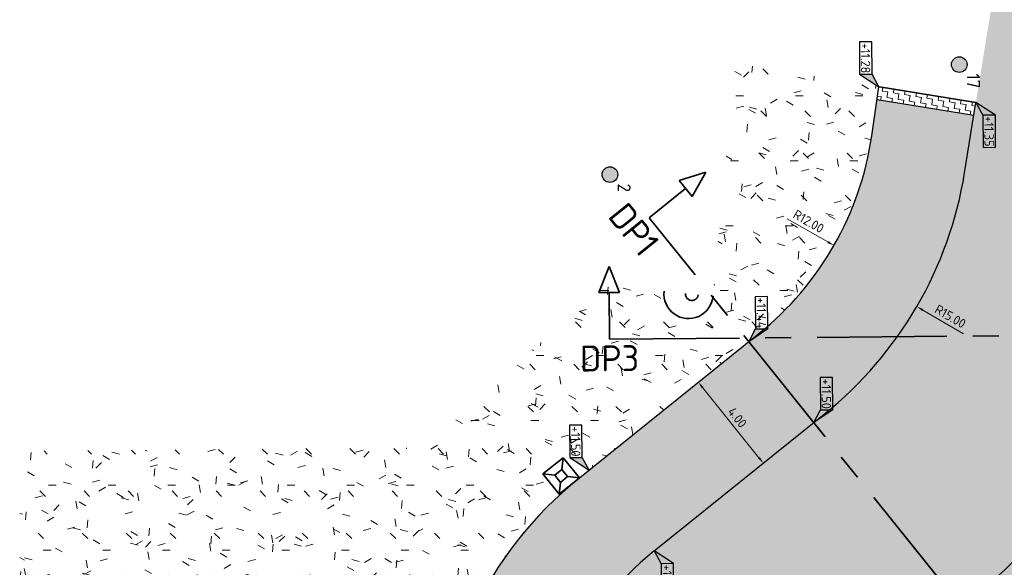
# Model space of a CAD drawing. Header units: metres. Extents: x 233373 to 233535, y 554162 to 554421.
# Tile 12 of 17: x 233383 to 233421, y 554254 to 554275. Entities that reach past the tile are written whole.
import ezdxf
from ezdxf.enums import TextEntityAlignment as Align

# ---------------------------------------------------------------- set-up
doc = ezdxf.new("R2010")
doc.units = ezdxf.units.M
doc.linetypes.add('XX-CENTER', pattern=[8, 5, -1, 1, -1])
doc.layers.get('Defpoints').update_dxf_attribs({"color": 241})
for name, color, linetype, lineweight, true_color in [('N-WE-GR-GRAS-A', 7, 'Continuous', 5, 0x99cc00), ('N-WE-MO-ONDERZOEK_BORING-SD', 30, 'Continuous', 25, 0xff7f00), ('N-WE-VH-VERHARDING_ASFALT FIETSPAD TRAPFREES 1 LAAG-A', 7, 'Continuous', 18, 0xc99292), ('N-WE-VH-VERHARDING_ASFALT_HOOFDRIJBAAN-A', 7, 'Continuous', 5, 0xc7c7c7), ('N-WE-VH-VERHARDING_ASFALT_ROOD-A', 7, 'Continuous', 5, 0xc99292), ('N-WE-VH-VERHARDING_ASFALT_VOEGBAND-G', 7, 'Continuous', 35, 0x000099)]:
    doc.layers.add(name, color=color, linetype=linetype, lineweight=lineweight, true_color=true_color)
for name, color, linetype, lineweight in [('N-WE-GW-WATERGANG_SLOOT_BODEM-G', 92, 'Continuous', 35), ('N-WE-GW-WATERGANG_SLOOT_INSTEEK-G', 92, 'Continuous', 35), ('N-WE-VH-GOOT_TEGEL-GD', 170, 'Continuous', 18), ('N-WE-VH-KANTOPSLUITING_ACHTERKANTBAND-G', 7, 'Continuous', 35), ('N-WE-VH-KANTOPSLUITING_ELEMENT-A', 252, 'Continuous', 18), ('N-WE-VH-KANTOPSLUITING_ELEMENT-G', 7, 'Continuous', 35), ('N-WE-VH-KANTOPSLUITING_VOORKANTBAND-G', 7, 'Continuous', 18), ('N-WE-VH-KANTVERHARDING-G', 7, 'Continuous', 25), ('X-XX-AL-AANPIJLING-M', 7, 'Continuous', 18), ('X-XX-AL-HOOGTELABEL_KANTOPSLUITING-S', 7, 'Continuous', 25), ('X-XX-AL-M', 7, 'Continuous', 18), ('X-XX-AL-VERWIJZING_DOORSNEDE_DWP-G', 7, 'XX-CENTER', 35), ('X-XX-AL-VERWIJZING_DWP-S', 7, 'Continuous', 35)]:
    doc.layers.add(name, color=color, linetype=linetype, lineweight=lineweight)
doc.styles.add('NLCS-ISO', font='NLCS-ISO.ttf')
doc.styles.add('NLCS-ISO-ANNOTATIEF-T18', font='NLCS-ISO.ttf', dxfattribs={"height": 1.8})
doc.styles.add('NLCS-ISO-ANNOTATIEF-T25', font='NLCS-ISO.ttf', dxfattribs={"height": 2.5})
doc.styles.add('Xref_Ontwerp nieuwe situatie$0$NLCS-ISO', font='NLCS-ISO.ttf')
doc.dimstyles.new('NLCS-ANNOTATIEF-T18-PIJL-A', dxfattribs={"dimtxt": 1.8, "dimasz": 1.35, "dimexe": 2, "dimexo": 2, "dimgap": 0.7, "dimtad": 1, "dimlfac": -1, "dimzin": 0, "dimdsep": 46, "dimtxsty": 'NLCS-ISO-ANNOTATIEF-T18', "dimcen": 0, "dimdle": 2, "dimclrd": 256, "dimclre": 256, "dimclrt": 256, "dimazin": 0, "dimtfac": 1, "dimtofl": 0, "dimtmove": 0, "dimatfit": 3, "dimfxl": 1, "dimtfillclr": 256, "dimtolj": 1, "dimtzin": 0, "dimlwd": 13, "dimlwe": 18, "dimarcsym": 0})
doc.dimstyles.new('NLCS-ANNOTATIEF-T25-PIJL_L2_H3', dxfattribs={"dimtxt": 2.5, "dimasz": 2.5, "dimexe": 2, "dimexo": 2, "dimgap": 0.7, "dimtad": 1, "dimzin": 0, "dimdsep": 46, "dimtxsty": 'NLCS-ISO-ANNOTATIEF-T25', "dimcen": 0, "dimdle": 2, "dimclrd": 256, "dimclre": 256, "dimclrt": 256, "dimadec": 3, "dimazin": 0, "dimtfac": 1, "dimtdec": 3, "dimtofl": 0, "dimtmove": 0, "dimatfit": 3, "dimfxl": 2, "dimfxlon": 1, "dimtfillclr": 256, "dimtolj": 1, "dimtzin": 0, "dimlwd": -1, "dimlwe": -1, "dimarcsym": 0})
pattern_1 = [(0, (0, 0), (2.5, 2.5), [0.3, -2]), (45, (1, 0.5), (-0.2828427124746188, 4.666904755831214), [0.3, -2]), (29.99999999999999, (0.2, 0.3), (0.5686533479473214, 3.215063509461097), [0.3, -2]), (15, (0.8, 1.2), (0.9640675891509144, 1.811235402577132), [0.3, -2]), (135, (0.4, 5), (-0.07071067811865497, -1.626345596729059), [0.3, -2]), (150, (3, 1), (0.5392304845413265, -1.466025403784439), [0.3, -2]), (165, (0.6000000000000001, 0.1), (0.358630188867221, -1.752536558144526), [0.3, -2]), (85, (1, 1), (-2.18169349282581, 2.600041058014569), [0.3, -2]), (99.99999999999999, (0, 0), (-2.780294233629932, 1.946782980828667), [0.3, -2])]

# ---------------------------------------------------------------- blocks, each defined once
blk = doc.blocks.new('*D46')
at = {"layer": 'Defpoints', "color": 0, "transparency": 16777216}
for p in [(233413.7292726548, 554262.445151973), (233424.4528221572, 554257.0594778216)]:
    blk.add_point(p, dxfattribs=at)
at = {"layer": 'X-XX-AL-AANPIJLING-M', "lineweight": 13, "transparency": 16777216}
blk.add_line((233422.5940735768, 554257.9929946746), (233424.2115422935, 554257.18065549), dxfattribs=at)
at = {"layer": 'X-XX-AL-AANPIJLING-M', "transparency": 16777216}
blk.add_solid([(233424.2317385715, 554257.2208688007), (233424.1913460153, 554257.1404421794), (233424.4528221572, 554257.0594778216)], dxfattribs=at)
at = {"layer": 'X-XX-AL-AANPIJLING-M', "transparency": 16777216, "insert": (233423.4257859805, 554257.9333752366), "char_height": 0.36, "attachment_point": 5, "rotation": 333.3328845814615, "style": 'NLCS-ISO-ANNOTATIEF-T18'}
blk.add_mtext('\\A1;R12.00', dxfattribs=at)
blk = doc.blocks.new('*D47')
at = {"layer": 'Defpoints', "color": 0, "transparency": 16777216}
for p in [(233405.8041730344, 554259.0122553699), (233412.3155100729, 554245.499206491)]:
    blk.add_point(p, dxfattribs=at)
at = {"layer": 'X-XX-AL-AANPIJLING-M', "lineweight": 13, "transparency": 16777216}
blk.add_line((233413.2184154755, 554243.6253970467), (233412.4327141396, 554245.2559716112), dxfattribs=at)
at = {"layer": 'X-XX-AL-AANPIJLING-M', "transparency": 16777216}
blk.add_solid([(233412.4732532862, 554245.2755056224), (233412.3921749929, 554245.2364376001), (233412.3155100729, 554245.499206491)], dxfattribs=at)
at = {"layer": 'X-XX-AL-AANPIJLING-M', "transparency": 16777216, "insert": (233413.1724452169, 554244.4579754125), "char_height": 0.36, "attachment_point": 5, "rotation": 295.72734833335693, "style": 'NLCS-ISO-ANNOTATIEF-T18'}
blk.add_mtext('\\A1;R15.00', dxfattribs=at)
blk = doc.blocks.new('*D58')
at = {"layer": 'Defpoints', "color": 0, "transparency": 16777216}
for p in [(233405.012978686, 554271.9325156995), (233417.977555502, 554264.3879979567)]:
    blk.add_point(p, dxfattribs=at)
at = {"layer": 'X-XX-AL-AANPIJLING-M', "lineweight": 13, "transparency": 16777216}
blk.add_line((233419.7753101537, 554263.3418248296), (233418.2109178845, 554264.2521966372), dxfattribs=at)
at = {"layer": 'X-XX-AL-AANPIJLING-M', "transparency": 16777216}
blk.add_solid([(233418.2335514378, 554264.2910903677), (233418.1882843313, 554264.2133029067), (233417.9775555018, 554264.3879979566)], dxfattribs=at)
at = {"layer": 'X-XX-AL-AANPIJLING-M', "transparency": 16777216, "insert": (233419.2707449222, 554264.0056877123), "char_height": 0.36, "attachment_point": 5, "rotation": 329.8034536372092, "style": 'NLCS-ISO-ANNOTATIEF-T18'}
blk.add_mtext('\\A1;R15.00', dxfattribs=at)
blk = doc.blocks.new('*D60')
at = {"layer": 'Defpoints', "color": 0, "transparency": 16777216}
for p in [(233409.556605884, 554261.4715046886), (233412.0627285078, 554258.3539175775), (233412.0627285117, 554258.3539175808)]:
    blk.add_point(p, dxfattribs=at)
at = {"layer": 'X-XX-AL-AANPIJLING-M', "lineweight": 13, "transparency": 16777216}
blk.add_line((233409.7257691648, 554261.2610675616), (233411.8935652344, 554258.5643547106), dxfattribs=at)
at = {"layer": 'X-XX-AL-AANPIJLING-M', "transparency": 16777216}
for points in [[(233409.7608420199, 554261.2892614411), (233409.6906963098, 554261.232873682), (233409.5566058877, 554261.4715046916)], [(233411.9286380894, 554258.5925485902), (233411.8584923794, 554258.5361608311), (233412.0627285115, 554258.3539175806)]]:
    blk.add_solid(points, dxfattribs=at)
at = {"layer": 'X-XX-AL-AANPIJLING-M', "transparency": 16777216, "insert": (233411.0590741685, 554260.113200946), "char_height": 0.36, "attachment_point": 5, "rotation": 308.7946219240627, "style": 'NLCS-ISO-ANNOTATIEF-T18'}
blk.add_mtext('\\A1;4.00', dxfattribs=at)
blk = doc.blocks.new('SAL-VERWIJZING_DOORSNEDE_BOVEN-SO')
for p, q in [((-2, 9), (0, 14)), ((0, 14), (2, 9)), ((2, 9), (-2, 9)), ((0, 0), (0, 9))]:
    blk.add_line(p, q)
at = {"lineweight": 50, "style": 'NLCS-ISO'}
blk.add_attdef('...', text='', height=5, dxfattribs=at).set_placement((-0.05252548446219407, -1.187903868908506), align=Align.TOP_CENTER)
blk = doc.blocks.new('SAL-HOOGTELABEL_KANTOPSLUITING_02-SO')
for p, q in [((2.460741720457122, 3.713202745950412), (0, 0)), ((2.460741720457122, 3.713202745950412), (2.460741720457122, 1.312415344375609)), ((8.664244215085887, 3.713202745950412), (2.460741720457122, 3.713202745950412)), ((8.664244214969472, 1.312415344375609), (8.664244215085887, 3.713202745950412)), ((0, 0), (2.460741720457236, 1.312415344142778)), ((2.460741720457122, 1.312415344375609), (8.664244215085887, 1.312415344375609))]:
    blk.add_line(p, q)
blk.add_solid([(2.460741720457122, 3.713202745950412), (0, 0), (2.460741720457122, 1.312415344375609)])
at = {"style": 'Xref_Ontwerp nieuwe situatie$0$NLCS-ISO'}
blk.add_attdef('...', text='', height=1.8, dxfattribs=at).set_placement((5.582316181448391, 2.472649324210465), align=Align.MIDDLE)
blk = doc.blocks.new('SAL-HOOGTELABEL_KANTOPSLUITING_03-SO')
for p, q in [((-8.664244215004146, -1.312415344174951), (-8.664244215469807, -3.71320274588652)), ((-2.460741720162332, -1.312415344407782), (-8.664244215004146, -1.312415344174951)), ((0, -2.328306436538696e-10), (-2.460741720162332, -1.312415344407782)), ((-2.460741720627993, -3.713202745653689), (0, -2.328306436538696e-10)), ((-2.460741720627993, -3.713202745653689), (-2.460741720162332, -1.312415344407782)), ((-8.664244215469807, -3.71320274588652), (-2.460741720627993, -3.713202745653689))]:
    blk.add_line(p, q)
blk.add_solid([(-2.460741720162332, -1.312415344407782), (0, -2.328306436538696e-10), (-2.460741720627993, -3.713202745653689)])
at = {"style": 'Xref_Ontwerp nieuwe situatie$0$NLCS-ISO'}
blk.add_attdef('...', text='', height=1.8, dxfattribs=at).set_placement((-5.542669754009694, -2.552968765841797), align=Align.MIDDLE)
blk = doc.blocks.new('*U11')
at = {"layer": 'N-WE-VH-GOOT_TEGEL-GD', "ltscale": 0.2, "flags": 128}
blk.add_lwpolyline([(0, 0), (-2.759782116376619e-11, -0.1500000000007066)], dxfattribs=at)
blk = doc.blocks.new('*U12')
at = {"layer": 'N-WE-VH-GOOT_TEGEL-GD', "color": 0, "linetype": 'ByBlock', "lineweight": -2, "transparency": 16777216}
for p, rotation in [((233425.8702335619, 554263.5491220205), 270.4902606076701), ((233425.8728005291, 554263.249133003), 270.4902606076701), ((233425.8753674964, 554262.9491439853), 270.4902606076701), ((233425.8779344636, 554262.6491549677), 270.4902606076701), ((233425.8788553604, 554262.3491608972), 269.5471202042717), ((233425.8727809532, 554262.049230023), 268.1324095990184), ((233425.8384310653, 554261.4502751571), 265.3029883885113), ((233425.8593034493, 554261.749540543), 266.7176989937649), ((233425.8101765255, 554261.1516163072), 263.888277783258), ((233425.7745570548, 554260.8537460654), 262.4735671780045), ((233425.7315943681, 554260.5568460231), 261.0588565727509), ((233425.6237485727, 554259.966679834), 258.2294353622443), ((233425.6813146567, 554260.2610971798), 259.6441459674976), ((233425.5589312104, 554259.6737734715), 256.8147247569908), ((233425.4869020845, 554259.3825566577), 255.400014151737), ((233425.3213885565, 554258.8059006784), 252.5705929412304), ((233425.4077051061, 554259.0932069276), 253.9853035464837), ((233425.2280050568, 554258.520813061), 251.1558823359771), ((233425.1276115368, 554258.238117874), 249.7411717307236), ((233424.9060434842, 554257.680592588), 246.9117505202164), ((233425.0202691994, 554257.9579874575), 248.3264611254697), ((233424.7850040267, 554257.4061023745), 245.4970399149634), ((233424.5227831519, 554256.8665033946), 242.6676187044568), ((233424.6572246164, 554257.1346841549), 244.0823293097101), ((233424.381761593, 554256.601723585), 241.2529080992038), ((233424.0803260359, 554256.08301032), 238.4234868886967), ((233424.2342459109, 554256.3405061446), 239.8381974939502), ((233423.9200958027, 554255.8293930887), 237.0087762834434), ((233423.5810987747, 554255.3344104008), 234.179355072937), ((233423.7536528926, 554255.5798090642), 235.59406567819), ((233423.4025386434, 554255.0933467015), 232.7646444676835), ((233423.02783936, 554254.6248093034), 229.9352232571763), ((233423.2180813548, 554254.8567649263), 231.3499338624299), ((233422.6304686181, 554254.1753392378), 227.10580204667), ((233422.8319286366, 554254.3976212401), 228.5205126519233), ((233422.2113952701, 554253.7460323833), 224.2763808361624), ((233422.4235821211, 554253.9580988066), 225.6910914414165), ((233421.9940374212, 554253.5392692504), 222.8616702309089), ((233421.5443418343, 554253.1421537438), 220.0322490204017), ((233421.7716410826, 554253.3379354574), 221.4469596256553), ((233421.075591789, 554252.7677205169), 217.2028278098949), ((233421.3122782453, 554252.9520434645), 218.6175384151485), ((233420.3580898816, 554252.2244933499), 218.3651806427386), ((233420.5948647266, 554252.4087094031), 217.4022263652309), ((233420.8347020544, 554252.5889202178), 216.4392720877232), ((233419.8939942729, 554251.8442547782), 220.2910891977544), ((233420.1244443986, 554252.0363240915), 219.3281349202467), ((233419.6668045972, 554251.6483396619), 221.2540434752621), ((233419.2224623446, 554251.2451944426), 223.1799520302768), ((233419.4429395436, 554251.4486340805), 222.2169977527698), ((233418.7919196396, 554250.8273438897), 225.1058605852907), ((233419.0054352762, 554251.0380782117), 224.1429063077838), ((233418.3756628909, 554250.3952600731), 227.0317691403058), ((233418.5819757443, 554250.6130510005), 226.0688148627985), ((233418.1730393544, 554250.1740326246), 227.9947234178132), ((233417.7790881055, 554249.7215190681), 229.9206319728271), ((233417.9741623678, 554249.9494311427), 228.9576776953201), ((233417.3969909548, 554249.2589265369), 229.9252246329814), ((233417.5878716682, 554249.4903607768), 230.8835862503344), ((233417.2015947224, 554249.0312922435), 228.7906547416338), ((233416.7974736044, 554248.5878522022), 226.5215149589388), ((233417.0017294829, 554248.8075715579), 227.6560848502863), ((233416.3761119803, 554248.1607604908), 224.2523751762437), ((233416.5889071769, 554248.3722203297), 225.3869450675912), ((233415.9381706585, 554247.7506869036), 221.983235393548), ((233416.159171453, 554247.9535556), 223.1178052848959), ((233415.4843364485, 554247.3582745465), 219.714095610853), ((233415.7131962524, 554247.5522339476), 220.8486655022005), ((233415.0153210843, 554246.9841388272), 217.4449558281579), ((233415.251680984, 554247.1688847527), 218.5795257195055), ((233414.5318601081, 554246.6288664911), 215.1758160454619), ((233414.7753494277, 554246.8041092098), 216.3103859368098), ((233414.0347117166, 554246.2930147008), 212.906676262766), ((233414.2849485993, 554246.4584793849), 214.041246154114), ((233413.265036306, 554245.8267941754), 209.5029665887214), ((233413.524655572, 554245.9771101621), 210.6375364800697), ((233413.7812475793, 554246.1325373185), 211.7721063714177), ((233412.4690386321, 554245.4070924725), 206.0992569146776), ((233412.7371243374, 554245.5417294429), 207.2338268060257), ((233413.0024915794, 554245.6816482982), 208.3683966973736), ((233411.6495269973, 554245.0353903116), 202.6955472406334), ((233411.9251333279, 554245.1538732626), 203.8301171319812), ((233412.1983395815, 554245.2777901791), 204.9646870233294), ((233410.5252754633, 554244.6166949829), 198.1572676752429), ((233410.8093926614, 554244.7129990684), 199.2918375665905), ((233411.0915472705, 554244.8149099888), 200.426407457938), ((233411.3716286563, 554244.9223877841), 201.5609773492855), ((233409.0791742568, 554244.2205209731), 192.484418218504), ((233409.3714194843, 554244.2882689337), 193.6189881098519), ((233409.6622659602, 554244.361790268), 194.7535580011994), ((233409.951599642, 554244.4410561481), 195.8881278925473), ((233410.2393070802, 554244.5260354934), 197.0226977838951), ((233403.405324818, 554243.8412157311), 180.4902606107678), ((233403.7053138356, 554243.8437826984), 180.4902606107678), ((233404.0053028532, 554243.8463496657), 180.4902606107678), ((233404.3052918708, 554243.8489166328), 180.4902606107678), ((233404.6052808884, 554243.8514836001), 180.4902606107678), ((233404.9052699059, 554243.8540505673), 180.4902606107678), ((233405.2052589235, 554243.8566175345), 180.4902606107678), ((233405.5052479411, 554243.8591845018), 180.4902606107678), ((233405.8052369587, 554243.861751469), 180.4902606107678), ((233406.1052140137, 554243.86528865), 181.1387193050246), ((233406.4050761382, 554243.8742198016), 182.2732891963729), ((233406.7047026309, 554243.889086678), 183.407859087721), ((233407.0039760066, 554243.9098834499), 184.5424289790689), ((233407.3027789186, 554243.9366019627), 185.6769988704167), ((233407.6009942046, 554243.9692317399), 186.8115687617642), ((233407.8985049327, 554244.0077599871), 187.9461386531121), ((233408.1951944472, 554244.0521715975), 189.0807085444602), ((233408.4909464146, 554244.1024491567), 190.215278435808), ((233408.7856448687, 554244.1585729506), 191.3498483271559)]:
    blk.add_blockref('*U11', p, dxfattribs=dict(at, rotation=rotation))
blk = doc.blocks.new('*D31')
at = {"layer": 'Defpoints', "color": 0, "transparency": 16777216}
for p in [(233404.3699852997, 554272.698678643), (233414.7862429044, 554266.7403586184)]:
    blk.add_point(p, dxfattribs=at)
at = {"layer": 'X-XX-AL-AANPIJLING-M', "lineweight": 13, "transparency": 16777216}
blk.add_line((233412.9807582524, 554267.7731340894), (233414.5518771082, 554266.8744208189), dxfattribs=at)
at = {"layer": 'X-XX-AL-AANPIJLING-M', "transparency": 16777216}
blk.add_solid([(233414.5742208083, 554266.913481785), (233414.5295334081, 554266.8353598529), (233414.7862429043, 554266.7403586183)], dxfattribs=at)
at = {"layer": 'X-XX-AL-AANPIJLING-M', "transparency": 16777216, "insert": (233413.8080233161, 554267.6685754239), "char_height": 0.36, "attachment_point": 5, "rotation": 330.2295289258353, "style": 'NLCS-ISO-ANNOTATIEF-T18'}
blk.add_mtext('\\A1;R12.00', dxfattribs=at)
blk = doc.blocks.new('SMO-BODEM_BORING-SO')
h = blk.add_hatch(color=256)
edge = h.paths.add_edge_path()
edge.add_arc((0, 0), 1.501469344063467, 0, 360)
at = {"color": 0, "linetype": 'Continuous'}
blk.add_circle((0, 0), 1.501469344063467, dxfattribs=at)
at = {"style": 'NLCS-ISO'}
blk.add_attdef('NR', (1.724038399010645, 1.494310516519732), '', height=2.5, dxfattribs=at)
blk = doc.blocks.new('N-SVH-KOLKOMRANDING 1000x1000x150 mm')
at = {"layer": 'N-WE-VH-KANTOPSLUITING_ELEMENT-G', "ltscale": 0.2}
for p, q in [((-0.1750000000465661, 0.1750000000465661), (-0.5, 0.5)), ((0.1750000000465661, 0.1750000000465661), (0.5, 0.5)), ((-0.1750000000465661, -0.1750000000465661), (-0.5, -0.5)), ((0.1750000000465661, -0.1750000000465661), (0.5, -0.5))]:
    blk.add_line(p, q, dxfattribs=at)
at = {"layer": 'N-WE-VH-KANTOPSLUITING_ELEMENT-G', "ltscale": 0.2, "flags": 128}
for points in [[(-0.5, 0.5), (0.5, 0.5), (0.5, -0.5), (-0.5, -0.5)], [(-0.1750000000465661, 0.1750000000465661), (0.1750000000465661, 0.1750000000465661), (0.1750000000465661, -0.1750000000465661), (-0.1750000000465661, -0.1750000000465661)]]:
    blk.add_lwpolyline(points, close=True, dxfattribs=at)
blk = doc.blocks.new('SAL-HOOGTELABEL_KANTOPSLUITING_01-SO')
for p, q in [((-8.664244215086, 3.713202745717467), (-8.664244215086, 1.312415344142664)), ((-2.460741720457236, 3.713202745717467), (-8.664244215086, 3.713202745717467)), ((-2.460741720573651, 1.312415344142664), (-2.460741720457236, 3.713202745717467)), ((-2.460741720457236, 3.713202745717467), (0, 0)), ((-8.664244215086, 1.312415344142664), (-2.460741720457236, 1.312415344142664)), ((0, 0), (-2.460741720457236, 1.312415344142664))]:
    blk.add_line(p, q)
blk.add_solid([(-2.460741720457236, 3.713202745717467), (-2.460741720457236, 1.312415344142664), (0, 0)])
at = {"style": 'Xref_Ontwerp nieuwe situatie$0$NLCS-ISO'}
blk.add_attdef('...', text='', height=1.8, dxfattribs=at).set_placement((-5.542669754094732, 2.472649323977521), align=Align.MIDDLE)
blk = doc.blocks.new('*D35')
at = {"layer": 'Defpoints', "color": 0, "transparency": 16777216}
for p in [(233405.8041730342, 554259.0122553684), (233414.3268679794, 554246.6686873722)]:
    blk.add_point(p, dxfattribs=at)
at = {"layer": 'X-XX-AL-M', "transparency": 16777216}
blk.add_line((233416.7305434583, 554243.1874021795), (233414.6109578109, 554246.2572351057), dxfattribs=at)
blk.add_solid([(233414.6795331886, 554246.304583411), (233414.5423824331, 554246.2098868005), (233414.3268679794, 554246.6686873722)], dxfattribs=at)
at = {"layer": 'X-XX-AL-M', "transparency": 16777216, "insert": (233416.3753424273, 554244.3882486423), "char_height": 0.5, "attachment_point": 5, "rotation": 304.6233854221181, "style": 'NLCS-ISO-ANNOTATIEF-T25'}
blk.add_mtext('\\A1;R=15.00', dxfattribs=at)
blk = doc.blocks.new('*D37')
at = {"layer": 'Defpoints', "color": 0, "transparency": 16777216}
for p in [(233413.7292726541, 554262.4451519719), (233423.9648478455, 554256.1815267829)]:
    blk.add_point(p, dxfattribs=at)
at = {"layer": 'X-XX-AL-M', "transparency": 16777216}
blk.add_line((233426.8478681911, 554254.4172723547), (233424.3913301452, 554255.9205424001), dxfattribs=at)
blk.add_solid([(233424.4348275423, 554255.9916227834), (233424.347832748, 554255.8494620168), (233423.9648478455, 554256.1815267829)], dxfattribs=at)
at = {"layer": 'X-XX-AL-M', "transparency": 16777216, "insert": (233426.0364081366, 554255.3710713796), "char_height": 0.5, "attachment_point": 5, "rotation": 328.5355946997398, "style": 'NLCS-ISO-ANNOTATIEF-T25'}
blk.add_mtext('\\A1;R=12.00', dxfattribs=at)

msp = doc.modelspace()

# ---------------------------------------------------------------- hatches: boundary and pattern name
at = {"layer": 'N-WE-GR-GRAS-A'}
h = msp.add_hatch(dxfattribs=at)
h.set_pattern_fill('AGR-GRAS_01', color=256, scale=0.1, pattern_type=2)
h.set_pattern_definition(pattern_1)
edge = h.paths.add_edge_path()
edge.add_line((233424.9388623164, 554262.5410664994), (233424.9303061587, 554263.5410298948))
edge.add_line((233424.9303061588, 554263.5410298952), (233425.7202772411, 554263.5477892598))
edge.add_line((233425.7202772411, 554263.5477892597), (233425.6874814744, 554267.3806505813))
edge.add_line((233425.6874814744, 554267.3806505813), (233425.6849146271, 554267.6806395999))
edge.add_line((233425.684914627, 554267.6806395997), (233425.6360654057, 554273.3896780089))
edge.add_arc((233525.6324049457, 554274.2452937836), 99.99999999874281, 174.7795743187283, 180.4902377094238, ccw=False)
edge.add_line((233426.0472024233, 554283.3440540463), (233426.9258540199, 554292.9608254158))
edge.add_arc((233327.3406514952, 554302.0595856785), 100.0000000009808, 354.7795743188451, 360.3595577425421)
edge.add_line((233427.3386824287, 554302.6871282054), (233427.2984975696, 554309.0905297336))
edge.add_line((233427.2984975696, 554309.0905297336), (233422.6111318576, 554309.0611139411))
edge.add_line((233422.6111318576, 554309.0611139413), (233422.6165077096, 554297.3821639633))
edge.add_line((233422.6165077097, 554297.3821639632), (233422.3248455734, 554287.0322430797))
edge.add_line((233422.3248455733, 554287.0322430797), (233421.142538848, 554277.7108655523))
edge.add_line((233421.1425388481, 554277.7108655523), (233420.2591423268, 554272.2491907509))
edge.add_line((233420.2591423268, 554272.2491907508), (233419.8205365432, 554269.537472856))
edge.add_arc((233405.0129786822, 554271.9325156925), 14.99999999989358, 308.794621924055, 350.81228535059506, ccw=False)
edge.add_line((233414.4109385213, 554260.2415640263), (233411.3622034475, 554257.7907892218))
edge.add_line((233411.3622034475, 554257.7907892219), (233407.8549179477, 554254.9714012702))
edge.add_arc((233415.373285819, 554245.6186399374), 11.99999999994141, 128.7946219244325, 180.4902377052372)
edge.add_line((233403.3737250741, 554245.5159660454), (233403.380013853, 554244.7809929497))
edge.add_line((233403.380013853, 554244.7809929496), (233403.605005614, 554244.7829180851))
edge.add_line((233403.605005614, 554244.7829180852), (233405.9257560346, 554244.802775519))
edge.add_arc((233405.8041730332, 554259.0122553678), 14.21000000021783, 270.4902377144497, 320.9644589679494)
edge.add_arc((233431.4371025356, 554238.2287781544), 18.78999999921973, 126.17553146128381, 140.9644589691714, ccw=False)
edge.add_arc((233413.7292726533, 554262.4451519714), 11.21000000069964, 306.1755314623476, 360.4902377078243)
h = msp.add_hatch(dxfattribs=at)
h.set_pattern_fill('AGR-GRAS_01', color=256, scale=0.1, pattern_type=2)
h.set_pattern_definition(pattern_1)
edge = h.paths.add_edge_path()
edge.add_line((233424.9388623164, 554262.5410664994), (233424.9303061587, 554263.5410298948))
edge.add_line((233424.9303061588, 554263.5410298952), (233425.7202772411, 554263.5477892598))
edge.add_line((233425.7202772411, 554263.5477892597), (233425.6874814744, 554267.3806505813))
edge.add_line((233425.6874814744, 554267.3806505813), (233425.6849146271, 554267.6806395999))
edge.add_line((233425.684914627, 554267.6806395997), (233425.6360654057, 554273.3896780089))
edge.add_arc((233525.6324049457, 554274.2452937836), 99.99999999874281, 174.7795743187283, 180.4902377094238, ccw=False)
edge.add_line((233426.0472024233, 554283.3440540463), (233426.9258540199, 554292.9608254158))
edge.add_arc((233327.3406514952, 554302.0595856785), 100.0000000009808, 354.7795743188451, 360.3595577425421)
edge.add_line((233427.3386824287, 554302.6871282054), (233427.2984975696, 554309.0905297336))
edge.add_line((233427.2984975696, 554309.0905297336), (233422.6111318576, 554309.0611139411))
edge.add_line((233422.6111318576, 554309.0611139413), (233422.6165077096, 554297.3821639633))
edge.add_line((233422.6165077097, 554297.3821639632), (233422.3248455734, 554287.0322430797))
edge.add_line((233422.3248455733, 554287.0322430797), (233421.142538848, 554277.7108655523))
edge.add_line((233421.1425388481, 554277.7108655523), (233420.2591423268, 554272.2491907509))
edge.add_line((233420.2591423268, 554272.2491907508), (233419.8205365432, 554269.537472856))
edge.add_arc((233405.0129786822, 554271.9325156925), 14.99999999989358, 308.794621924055, 350.81228535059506, ccw=False)
edge.add_line((233414.4109385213, 554260.2415640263), (233411.3622034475, 554257.7907892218))
edge.add_line((233411.3622034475, 554257.7907892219), (233407.8549179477, 554254.9714012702))
edge.add_arc((233415.373285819, 554245.6186399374), 11.99999999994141, 128.7946219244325, 180.4902377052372)
edge.add_line((233403.3737250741, 554245.5159660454), (233403.380013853, 554244.7809929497))
edge.add_line((233403.380013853, 554244.7809929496), (233403.605005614, 554244.7829180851))
edge.add_line((233403.605005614, 554244.7829180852), (233405.9257560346, 554244.802775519))
edge.add_arc((233405.8041730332, 554259.0122553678), 14.21000000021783, 270.4902377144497, 320.9644589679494)
edge.add_arc((233431.4371025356, 554238.2287781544), 18.78999999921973, 126.17553146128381, 140.9644589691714, ccw=False)
edge.add_arc((233413.7292726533, 554262.4451519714), 11.21000000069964, 306.1755314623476, 360.4902377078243)
h = msp.add_hatch(dxfattribs=at)
h.set_pattern_fill('AGR-GRAS_01', color=256, scale=0.1, pattern_type=2)
h.set_pattern_definition(pattern_1)
edge = h.paths.add_edge_path()
edge.add_line((233404.2127284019, 554257.13292694), (233403.5652901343, 554257.9383325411))
edge.add_line((233403.5652901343, 554257.9383325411), (233404.344686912, 554258.564863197))
edge.add_line((233404.344686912, 554258.564863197), (233404.971217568, 554257.7854664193))
edge.add_line((233404.971217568, 554257.7854664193), (233411.8883531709, 554263.3459173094))
edge.add_arc((233404.3699852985, 554272.698678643), 12.0000000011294, 308.7946219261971, 351.6644359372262)
edge.add_line((233416.243217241, 554270.9590340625), (233416.5208409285, 554272.8538408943))
edge.add_line((233416.5208409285, 554272.8538408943), (233410.9624299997, 554273.7528839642))
edge.add_line((233410.9624299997, 554273.7528839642), (233410.2420877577, 554266.051067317))
edge.add_line((233410.2420877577, 554266.051067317), (233410.1235363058, 554264.7835287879))
edge.add_arc((233409.1791939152, 554264.8718520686), 0.9484637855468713, 173.6722734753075, 354.6567344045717, ccw=False)
edge.add_line((233408.236508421, 554264.9763872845), (233405.4431532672, 554265.3719489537))
edge.add_line((233405.4431532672, 554265.3719489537), (233405.3166100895, 554264.4783334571))
edge.add_line((233405.3166100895, 554264.4783334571), (233402.2161420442, 554261.98597227))
edge.add_arc((233415.373285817, 554245.6186399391), 20.99999999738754, 128.7946219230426, 140.5738878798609)
edge.add_line((233399.1519572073, 554258.9553748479), (233383.3948392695, 554258.8193819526))
edge.add_line((233383.3948392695, 554258.8193819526), (233383.3948392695, 554243.8199614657))
edge.add_line((233383.3948392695, 554243.8199614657), (233392.8838866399, 554243.9012937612))
edge.add_line((233392.8838866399, 554243.9012937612), (233399.3869186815, 554243.9569087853))
edge.add_line((233399.3869186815, 554243.9569087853), (233399.3738705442, 554245.481852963))
edge.add_line((233399.3738705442, 554245.481852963), (233398.3734088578, 554245.4822964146))
edge.add_line((233398.3734088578, 554245.4822964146), (233398.3653509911, 554246.4732602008))
edge.add_line((233398.3653509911, 554246.4732602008), (233399.3741802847, 554246.4818922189))
edge.add_arc((233414.3691774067, 554246.0945147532), 14.99999999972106, 132.617175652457, 178.5201625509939, ccw=False)
at = {"layer": 'N-WE-VH-KANTOPSLUITING_ELEMENT-A'}
h = msp.add_hatch(color=256, dxfattribs=at)
h.dxf.hatch_style = 1
edge = h.paths.add_edge_path()
edge.add_line((233425.7242435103, 554262.0977701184), (233425.4326946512, 554262.0952754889))
edge.add_line((233425.4326946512, 554262.0952754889), (233425.4288443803, 554262.5452590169))
edge.add_line((233425.4288443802, 554262.5452590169), (233425.7288333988, 554262.5478258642))
edge.add_line((233425.7288333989, 554262.5478258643), (233425.7202772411, 554263.5477892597))
edge.add_line((233425.7202772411, 554263.5477892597), (233424.9303061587, 554263.5410298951))
edge.add_line((233424.9303061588, 554263.5410298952), (233424.9388623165, 554262.5410664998))
edge.add_arc((233413.729272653, 554262.4451519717), 11.21000000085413, -53.82446853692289, 0.4902377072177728, ccw=False)
edge.add_arc((233431.4371025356, 554238.2287781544), 18.78999999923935, 126.1755314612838, 140.9644589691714)
edge.add_arc((233405.8041730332, 554259.0122553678), 14.21000000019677, 270.49023770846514, 320.9644589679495, ccw=False)
edge.add_line((233405.9257560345, 554244.8027755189), (233403.8799955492, 554244.7852710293))
edge.add_line((233403.8799955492, 554244.7852710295), (233403.380013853, 554244.7809929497))
edge.add_line((233403.380013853, 554244.7809929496), (233403.3867732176, 554243.9910218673))
edge.add_line((233403.3867732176, 554243.9910218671), (233404.386736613, 554243.999578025))
edge.add_line((233404.386736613, 554243.9995780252), (233405.4825372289, 554244.0083720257))
edge.add_line((233405.4825372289, 554244.0083720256), (233405.4795822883, 554244.3083574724))
edge.add_line((233405.4795822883, 554244.3083574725), (233405.9295604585, 554244.3127898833))
edge.add_line((233405.9295604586, 554244.3127898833), (233405.9302991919, 554244.2377937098))
edge.add_line((233405.9302991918, 554244.2377937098), (233405.9325153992, 554244.0128044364))
edge.add_arc((233405.8041730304, 554259.0122553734), 15.00000000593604, 270.4902377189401, 320.9644589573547)
edge.add_arc((233431.4371025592, 554238.2287781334), 18.00000003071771, 134.5982612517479, 140.964458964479, ccw=False)
edge.add_line((233418.7987365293, 554251.0456305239), (233418.5880970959, 554251.2592447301))
edge.add_line((233418.5880970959, 554251.2592447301), (233418.9085184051, 554251.5752038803))
edge.add_line((233418.908518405, 554251.5752038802), (233419.1231079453, 554251.3575837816))
edge.add_arc((233431.4371025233, 554238.2287781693), 17.99999997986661, 126.1755314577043, 133.1657175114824, ccw=False)
edge.add_arc((233413.7292726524, 554262.4451519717), 12.0000000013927, 306.1755314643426, 358.34114208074)
at = {"layer": 'N-WE-VH-VERHARDING_ASFALT FIETSPAD TRAPFREES 1 LAAG-A'}
h = msp.add_hatch(dxfattribs=at)
h.set_pattern_fill('AVH-ASFALT_FREESVAK', color=256, scale=0.7, angle=89.99997710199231, style=0, pattern_type=2)
h.set_pattern_definition([(260.8122853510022, (46683.87465182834, 110854.5244288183), (0.1810158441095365, -0.2508712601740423), [0.21875, -0.21875]), (350.8122853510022, (46683.83972412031, 110854.3084852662), (0.2508712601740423, 0.1810158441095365), [0.21875, -0.21875])])
h.paths.add_polyline_path([(233420.1793075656, 554271.7556054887), (233416.4556892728, 554272.357880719), (233416.535524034, 554272.8514659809), (233420.2591423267, 554272.2491907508)])
at = {"layer": 'N-WE-VH-VERHARDING_ASFALT_HOOFDRIJBAAN-A'}
h = msp.add_hatch(color=256, dxfattribs=at)
h.dxf.hatch_style = 1
edge = h.paths.add_edge_path(flags=16)
edge.add_arc((233431.4371208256, 554238.2245143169), 12.75000000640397, 89.9999770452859, 90.49020252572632, ccw=False)
edge.add_arc((233431.4371208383, 554238.2245143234), 12.7499999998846, -12.71785530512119, 89.99997710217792, ccw=False)
edge.add_arc((233431.4371208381, 554238.2245143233), 12.75000000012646, 270.490315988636, 347.2821446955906, ccw=False)
edge.add_arc((233431.4371208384, 554238.2245143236), 12.75000000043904, 180.4870419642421, 270.4903159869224, ccw=False)
edge.add_arc((233431.4371208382, 554238.2245143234), 12.75000000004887, 90.49020258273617, 180.487041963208, ccw=False)
edge = h.paths.add_edge_path()
edge.add_arc((233431.7494380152, 554201.72585054), 1.499999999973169, 180.4902377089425, 360.4902377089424)
edge.add_line((233433.2493831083, 554201.7386847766), (233433.1039284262, 554218.7380624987))
edge.add_arc((233432.6039467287, 554218.73378442), 0.4999999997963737, 0.4902377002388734, 90.49023774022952)
edge.add_line((233432.5996686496, 554219.2337661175), (233430.5997418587, 554219.2166538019))
edge.add_arc((233430.6040199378, 554218.716672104), 0.5000000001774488, 90.49023773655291, 180.490237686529)
edge.add_line((233430.10403824, 554218.7123940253), (233430.2494929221, 554201.7130163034))
edge = h.paths.add_edge_path()
edge.add_arc((233430.2703242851, 554257.7152444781), 0.4999999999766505, 180.4902026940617, 270.4902377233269)
edge.add_line((233430.2746023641, 554257.2152627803), (233432.2745346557, 554257.232375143))
edge.add_arc((233432.2702565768, 554257.7323568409), 0.5000000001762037, 270.4902377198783, 360.4902376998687)
edge.add_line((233432.7702382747, 554257.7366349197), (233432.6932328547, 554266.7363054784))
edge.add_arc((233431.1932877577, 554266.7234717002), 1.5000000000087, 0.4902201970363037, 180.4902201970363)
edge.add_line((233429.6933426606, 554266.710637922), (233429.7703425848, 554257.7109667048))
edge = h.paths.add_edge_path()
edge.add_arc((233452.7221481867, 554263.4425160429), 15.14999999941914, 200.253207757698, 229.8342624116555)
edge.add_arc((233431.4371208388, 554238.2245143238), 17.84999999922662, 17.282144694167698, 49.834262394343, ccw=False)
edge.add_arc((233460.0827235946, 554247.1368340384), 12.14999999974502, 197.2821447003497, 257.1777921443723)
edge.add_line((233457.3863172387, 554235.2898136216), (233457.3863127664, 554235.2897939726))
edge.add_line((233457.3863127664, 554235.2897939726), (233460.02007095, 554234.6953884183))
edge.add_line((233460.02007095, 554234.6953884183), (233458.7652147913, 554229.1352323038))
edge.add_line((233458.7652147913, 554229.1352323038), (233457.7897488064, 554229.355382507))
edge.add_arc((233454.4544732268, 554214.5770728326), 15.1500000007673, 77.28214469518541, 127.9595998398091)
edge.add_line((233445.1356221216, 554226.5220095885), (233445.1252063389, 554226.5353605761))
edge.add_arc((233431.4371282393, 554238.2245079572), 17.99999023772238, 319.2274101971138, 319.5038140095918, ccw=False)
edge.add_arc((233454.4544732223, 554214.5770728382), 15.14999999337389, 128.2815158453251, 134.2264135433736)
edge.add_arc((233431.4371208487, 554238.2245143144), 17.84999998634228, 306.1756133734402, 314.2264135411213, ccw=False)
edge.add_arc((233449.1449853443, 554214.0081658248), 12.14999999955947, 126.1756133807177, 180.4902377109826)
edge.add_line((233436.9954300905, 554213.9042085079), (233437.0039862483, 554212.9042451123))
edge.add_line((233437.0039862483, 554212.9042451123), (233437.1539807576, 554212.9055285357))
edge.add_line((233437.1539807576, 554212.9055285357), (233437.2253777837, 554204.5613143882))
edge.add_arc((233337.2290382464, 554203.7056986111), 99.99999999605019, -5.22035542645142, 0.4902377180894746, ccw=False)
edge.add_line((233436.8142519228, 554194.6070604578), (233435.8942052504, 554184.5370870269))
edge.add_arc((233535.4794189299, 554175.4384488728), 99.99999999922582, 174.779644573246, 180.7881553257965)
edge.add_line((233435.4888800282, 554174.0629017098), (233435.5180198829, 554171.9446829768))
edge.add_line((233435.5180198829, 554171.9446829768), (233435.5643706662, 554170.1920369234))
edge.add_line((233435.5643706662, 554170.1920369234), (233428.465328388, 554170.0042944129))
edge.add_arc((233328.4687045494, 554169.1825736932), 100.0000000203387, 0.4708165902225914, 6.20083084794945)
edge.add_line((233427.8836443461, 554179.9839508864), (233426.307418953, 554194.4913928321))
edge.add_arc((233525.7223587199, 554205.2927700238), 99.9999999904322, 180.4902377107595, 186.2008308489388, ccw=False)
edge.add_line((233425.7260191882, 554204.4371542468), (233425.6637183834, 554211.7182874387))
edge.add_line((233425.6637183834, 554211.7182874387), (233425.8137128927, 554211.7195708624))
edge.add_line((233425.8137128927, 554211.7195708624), (233425.8051567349, 554212.7195342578))
edge.add_arc((233410.6557112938, 554212.5899084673), 15.15000000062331, 0.490237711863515, 44.59997310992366)
edge.add_line((233421.4429108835, 554223.227522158), (233416.2833425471, 554228.5104521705))
edge.add_arc((233407.5904660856, 554220.0218481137), 12.15000000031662, 44.31883662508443, 90.49069668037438)
edge.add_line((233407.4864114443, 554232.1714025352), (233403.4883492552, 554232.1371932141))
edge.add_line((233403.4883492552, 554232.1371932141), (233403.4896326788, 554231.9871987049))
edge.add_line((233403.4896326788, 554231.9871987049), (233399.4896022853, 554231.9530841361))
edge.add_line((233399.4896022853, 554231.9530841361), (233392.9898122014, 554231.8974688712))
edge.add_line((233392.9898122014, 554231.8974688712), (233392.4899308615, 554231.8931857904))
edge.add_line((233392.4899308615, 554231.8931857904), (233392.451381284, 554236.3929149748))
edge.add_line((233392.451381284, 554236.3929149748), (233411.9506515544, 554236.559759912))
edge.add_arc((233411.9463734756, 554237.0597416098), 0.5000000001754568, 270.4902377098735, 360.4902377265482)
edge.add_line((233412.4463551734, 554237.0640196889), (233412.4292428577, 554239.0639464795))
edge.add_arc((233411.9292611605, 554239.0596684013), 0.499999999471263, 0.490237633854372, 90.49023775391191)
edge.add_line((233411.9249830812, 554239.5596500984), (233392.425680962, 554239.3928048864))
edge.add_line((233392.425680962, 554239.3928048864), (233392.3871296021, 554243.892742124))
edge.add_line((233392.3871296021, 554243.892742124), (233392.8871749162, 554243.8970299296))
edge.add_line((233392.8871749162, 554243.8970299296), (233399.3869369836, 554243.9526449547))
edge.add_line((233399.3869369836, 554243.9526449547), (233403.3867915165, 554243.9867580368))
edge.add_line((233403.3867915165, 554243.9867580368), (233403.3880749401, 554243.8367635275))
edge.add_line((233403.3880749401, 554243.8367635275), (233405.9338171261, 554243.8585460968))
edge.add_arc((233405.804191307, 554259.0079915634), 15.15000003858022, 270.4902377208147, 320.8063904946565)
edge.add_line((233417.5456682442, 554249.4340571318), (233417.5457508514, 554249.4339897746))
edge.add_arc((233431.4371208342, 554238.2245143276), 17.84999999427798, 126.1755314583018, 141.0986188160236, ccw=False)
edge.add_arc((233413.7292909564, 554262.4408881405), 12.14999999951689, 306.1755314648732, 360.4902377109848)
edge.add_line((233425.8788462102, 554262.5448454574), (233425.8702900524, 554263.544808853))
edge.add_line((233425.8702900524, 554263.544808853), (233425.7202955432, 554263.5435254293))
edge.add_line((233425.7202955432, 554263.5435254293), (233425.6360837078, 554273.3854141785))
edge.add_arc((233525.6324232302, 554274.2410299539), 99.99999998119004, 174.7795743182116, 180.4902377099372, ccw=False)
edge.add_line((233426.0472207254, 554283.339790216), (233426.925872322, 554292.9565615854))
edge.add_arc((233327.3406697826, 554302.0553218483), 100.0000000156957, 354.7795743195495, 360.3595577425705)
edge.add_line((233427.3387007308, 554302.6828643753), (233427.304791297, 554308.086285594))
edge.add_line((233427.304791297, 554308.086285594), (233434.3921024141, 554308.1307623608))
edge.add_arc((233534.3899319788, 554308.7895743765), 99.99999975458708, 180.3774742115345, 186.2008308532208)
edge.add_line((233434.9749924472, 554297.9881972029), (233436.6157675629, 554282.8866451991))
edge.add_arc((233442.5806639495, 554283.5347278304), 6.000000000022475, 186.200830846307, 257.411370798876)
edge.add_line((233441.2729665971, 554277.6789676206), (233455.71954324, 554274.4527853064))
edge.add_line((233455.71954324, 554274.4527853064), (233454.7900648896, 554270.4486320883))
edge.add_line((233454.7900648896, 554270.4486320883), (233450.2107839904, 554271.4712684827))
edge.add_line((233450.2107839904, 554271.4712684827), (233450.0800142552, 554270.8856924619))
edge.add_arc((233448.0312884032, 554261.7116681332), 9.400000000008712, 77.41137079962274, 200.2532077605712)
edge.add_line((233439.2124720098, 554258.4576740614), (233438.5088430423, 554258.198046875))
at = {"layer": 'N-WE-VH-VERHARDING_ASFALT_ROOD-A'}
h = msp.add_hatch(color=256, dxfattribs=at)
h.dxf.hatch_style = 1
edge = h.paths.add_edge_path()
edge.add_arc((233405.0129786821, 554271.9325156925), 14.99999999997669, 308.7946219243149, 350.8122853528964)
edge.add_line((233419.8205365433, 554269.5374728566), (233420.1793075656, 554271.7556054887))
edge.add_line((233420.1793075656, 554271.7556054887), (233416.4556892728, 554272.3578807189))
edge.add_line((233416.4556892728, 554272.357880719), (233416.243217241, 554270.9590340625))
edge.add_arc((233404.3699852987, 554272.698678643), 12.00000000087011, 308.79462192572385, 351.6644359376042, ccw=False)
edge.add_line((233411.8883531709, 554263.3459173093), (233404.9712175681, 554257.7854664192))
edge.add_arc((233414.369177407, 554246.094514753), 14.99999999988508, 128.7946219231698, 180.4902377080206)
edge.add_line((233399.3697264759, 554245.9661723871), (233399.3824267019, 554244.4818895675))
edge.add_line((233399.3824267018, 554244.4818895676), (233399.3869144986, 554243.9569087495))
edge.add_line((233399.3869144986, 554243.9569087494), (233403.3867732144, 554243.9910218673))
edge.add_line((233403.3867732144, 554243.9910218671), (233403.3822812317, 554244.5160026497))
edge.add_line((233403.3822812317, 554244.5160026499), (233403.3737250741, 554245.5159660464))
edge.add_arc((233415.3732858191, 554245.6186399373), 12.00000000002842, 128.7946219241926, 180.4902376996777, ccw=False)
edge.add_line((233407.8549179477, 554254.9714012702), (233414.4109385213, 554260.2415640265))

# ---------------------------------------------------------------- linework, layer by layer
at = {"layer": 'N-WE-GW-WATERGANG_SLOOT_BODEM-G', "flags": 128}
msp.add_lwpolyline([(233409.0641273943, 554264.8918027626, 1.000000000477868), (233409.55247891, 554264.8418921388)], format="xyb", dxfattribs=at)
at = {"layer": 'N-WE-GW-WATERGANG_SLOOT_INSTEEK-G', "flags": 128}
msp.add_lwpolyline([(233408.236508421, 554264.9763872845, 1.008628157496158), (233410.1235363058, 554264.7835287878)], format="xyb", dxfattribs=at)
at = {"layer": 'N-WE-VH-GOOT_TEGEL-GD', "flags": 128}
msp.add_lwpolyline([(233403.388056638, 554243.8410273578), (233403.9130374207, 554243.8455193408), (233405.9337988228, 554243.8628099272, 0.2238665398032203), (233417.5720179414, 554249.4707499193, -0.0646185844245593), (233420.9009437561, 554252.6375205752, 0.2415315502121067), (233425.878827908, 554262.5491092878), (233425.8702717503, 554263.5490726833)], format="xyb", dxfattribs=at)
at = {"layer": 'N-WE-VH-KANTOPSLUITING_ACHTERKANTBAND-G', "flags": 128}
msp.add_lwpolyline([(233403.380013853, 554244.7809929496), (233405.9257560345, 554244.8027755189, 0.2238665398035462), (233416.8418678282, 554250.0627641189, -0.06461858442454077), (233420.3460984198, 554253.3963002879, 0.2415315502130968), (233424.9388623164, 554262.5410664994), (233424.9303061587, 554263.5410298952)], format="xyb", dxfattribs=at)
at = {"layer": 'N-WE-VH-KANTOPSLUITING_ELEMENT-G'}
msp.add_lwpolyline([(233420.7002550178, 554252.9119728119, 0.2314704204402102), (233425.5341145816, 554262.0961432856)], format="xyb", dxfattribs=at)
at = {"layer": 'N-WE-VH-KANTOPSLUITING_VOORKANTBAND-G', "ltscale": 0.5}
msp.add_arc((233413.7292726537, 554262.4451519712), 12.00000000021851, 306.1755314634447, 0.4902377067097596, dxfattribs=at)
at = {"layer": 'N-WE-VH-KANTVERHARDING-G'}
for p, q in [((233416.2432172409, 554270.9590340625), (233416.5208409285, 554272.8538408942)), ((233416.4556892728, 554272.3578807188), (233420.1793075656, 554271.7556054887)), ((233419.8205365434, 554269.5374728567), (233420.2591423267, 554272.2491907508)), ((233404.9712175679, 554257.7854664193), (233411.8883531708, 554263.3459173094)), ((233407.8549179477, 554254.9714012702), (233414.4109385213, 554260.2415640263))]:
    msp.add_line(p, q, dxfattribs=at)
at = {"layer": 'N-WE-VH-KANTVERHARDING-G', "ltscale": 0.5}
for centre, radius, start, end in [((233404.3699852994, 554272.6986786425), 12, 308.7946219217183, 351.6644359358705), ((233405.0129786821, 554271.9325156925), 14.99999999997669, 308.7946219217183, 350.8122853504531), ((233414.369177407, 554246.0945147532), 15, 128.7946219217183, 180.4902377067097), ((233415.3732858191, 554245.6186399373), 12.00000000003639, 128.7946219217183, 180.4902377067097)]:
    msp.add_arc(centre, radius, start, end, dxfattribs=at)
at = {"layer": 'N-WE-VH-VERHARDING_ASFALT_VOEGBAND-G'}
msp.add_line((233416.535524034, 554272.8514659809), (233420.2591423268, 554272.2491907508), dxfattribs=at)
at = {"layer": 'X-XX-AL-VERWIJZING_DOORSNEDE_DWP-G'}
msp.add_line((233449.5276638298, 554215.724332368), (233407.6593171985, 554267.8080638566), dxfattribs=at)
at = {"layer": 'X-XX-AL-VERWIJZING_DOORSNEDE_DWP-G', "flags": 128}
msp.add_lwpolyline([(233406.1377708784, 554263.1302350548), (233448.2630652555, 554263.490654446)], dxfattribs=at)

# ---------------------------------------------------------------- block references
at = {"rotation": 308.7946219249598}
msp.add_blockref('N-SVH-KOLKOMRANDING 1000x1000x150 mm', (233404.2682538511, 554257.8618994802), dxfattribs=at)
at = {"layer": 'N-WE-MO-ONDERZOEK_BORING-SD', "xscale": 0.2, "yscale": 0.2, "zscale": 0.2, "rotation": 269.9999771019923}
for p, values in [((233419.6146605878, 554273.7105661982), {'NR': '17'}), ((233406.1486331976, 554269.4716898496), {'NR': '2'})]:
    msp.add_blockref('SMO-BODEM_BORING-SO', p, dxfattribs=at).add_auto_attribs(values)
at = {"layer": 'N-WE-VH-GOOT_TEGEL-GD', "rotation": 359.9999771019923}
msp.add_blockref('*U12', (-0.2214707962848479, 0.09323833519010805), dxfattribs=at)
at = {"layer": 'X-XX-AL-HOOGTELABEL_KANTOPSLUITING-S'}
for name, p, xscale, yscale, zscale, rotation, values in [('SAL-HOOGTELABEL_KANTOPSLUITING_03-SO', (233416.5208409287, 554272.8538408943), 0.2, 0.2, 0.2, 270.4902377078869, {'...': '+11.28'}), ('SAL-HOOGTELABEL_KANTOPSLUITING_02-SO', (233420.2591423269, 554272.2491907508), 0.1999999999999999, 0.1999999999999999, 0.1999999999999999, 270.4902377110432, {'...': '+11.35'}), ('SAL-HOOGTELABEL_KANTOPSLUITING_01-SO', (233411.4983232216, 554263.0323854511), 0.2, 0.2, 0.2, 270.4902377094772, {'...': '+11.44'}), ('SAL-HOOGTELABEL_KANTOPSLUITING_01-SO', (233414.0044458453, 554259.9147983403), 0.2, 0.2, 0.2, 270.4902377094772, {'...': '+11.50'}), ('SAL-HOOGTELABEL_KANTOPSLUITING_03-SO', (233405.3487953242, 554258.0889883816), 0.2, 0.2, 0.2, 270.4902377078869, {'...': '+11.50'}), ('SAL-HOOGTELABEL_KANTOPSLUITING_02-SO', (233407.8549179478, 554254.9714012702), 0.1999999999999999, 0.1999999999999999, 0.1999999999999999, 270.4902377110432, {'...': '+11.56'})]:
    msp.add_blockref(name, p, dxfattribs=dict(at, xscale=xscale, yscale=yscale, zscale=zscale, rotation=rotation)).add_auto_attribs(values)
at = {"layer": 'X-XX-AL-VERWIJZING_DWP-S'}
for p, xscale, yscale, zscale, rotation, values in [((233407.6593171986, 554267.8080638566), 0.2, 0.2, 0.2, 308.7946219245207, {'...': 'DP1'}), ((233406.1377708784, 554263.1302350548), 0.1999999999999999, 0.1999999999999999, 0.1999999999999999, 0.490202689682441, {'...': 'DP3'})]:
    msp.add_blockref('SAL-VERWIJZING_DOORSNEDE_BOVEN-SO', p, dxfattribs=dict(at, xscale=xscale, yscale=yscale, zscale=zscale, rotation=rotation)).add_auto_attribs(values)

# ---------------------------------------------------------------- dimensions: what is measured, and where the dimension line sits
at = {"layer": 'X-XX-AL-AANPIJLING-M'}
for center, mpoint, picture, middle in [((233404.3699852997, 554272.698678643), (233414.7862429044, 554266.7403586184), '*D31', (233413.6491347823, 554267.3908085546)), ((233413.7292726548, 554262.445151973), (233424.4528221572, 554257.0594778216), '*D46', (233423.2821680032, 554257.6474139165))]:
    dim = msp.add_radius_dim(center=center, mpoint=mpoint, dimstyle='NLCS-ANNOTATIEF-T18-PIJL-A', dxfattribs=at)
    dim.commit()
    dim.dimension.update_dxf_attribs({"geometry": picture, "text_midpoint": middle, "dimtype": 164})
for center, mpoint, picture, middle in [((233405.012978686, 554271.9325156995), (233417.977555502, 554264.3879979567), '*D58', (233419.2707449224, 554264.0056877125)), ((233405.8041730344, 554259.0122553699), (233412.3155100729, 554245.499206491), '*D47', (233413.1724452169, 554244.4579754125))]:
    dim = msp.add_radius_dim(center=center, mpoint=mpoint, dimstyle='NLCS-ANNOTATIEF-T18-PIJL-A', dxfattribs=at)
    dim.commit()
    dim.dimension.update_dxf_attribs({"geometry": picture, "text_midpoint": middle})
dim = msp.add_aligned_dim(p1=(233409.5566058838, 554261.4715046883), p2=(233412.0627285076, 554258.3539175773), distance=5.386497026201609e-09, dimstyle='NLCS-ANNOTATIEF-T18-PIJL-A', dxfattribs=at)
dim.commit()
dim.dimension.update_dxf_attribs({"geometry": '*D60', "text_midpoint": (233411.0590741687, 554260.1132009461)})
at = {"layer": 'X-XX-AL-M'}
dim = msp.add_radius_dim(center=(233413.7292726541, 554262.4451519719), mpoint=(233423.9648478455, 554256.1815267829), dimstyle='NLCS-ANNOTATIEF-T25-PIJL_L2_H3', override={"dimpost": 'R=<>'}, dxfattribs=at)
dim.commit()
dim.dimension.update_dxf_attribs({"geometry": '*D37', "text_midpoint": (233426.0364081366, 554255.3710713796)})
dim = msp.add_radius_dim(center=(233405.8041730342, 554259.0122553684), mpoint=(233414.3268679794, 554246.6686873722), dimstyle='NLCS-ANNOTATIEF-T25-PIJL_L2_H3', override={"dimpost": 'R=<>'}, dxfattribs=at)
dim.commit()
dim.dimension.update_dxf_attribs({"geometry": '*D35', "text_midpoint": (233416.0544096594, 554244.1666585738), "dimtype": 164})

doc.saveas('drawing.dxf')
